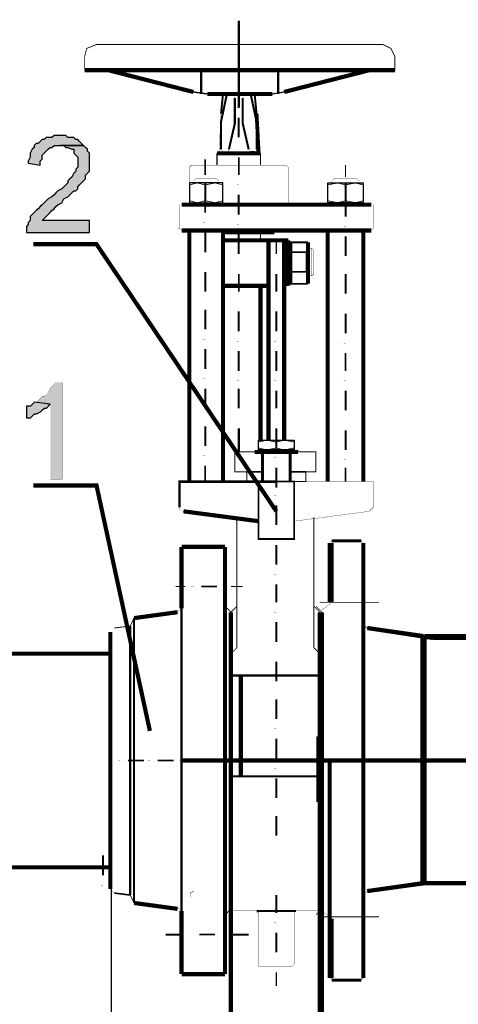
# Model space of a CAD drawing. Header units: millimetres. Extents: x 5659 to 8684, y 1431 to 2118.
# Tile 17 of 53: x 6868 to 6878, y 1983 to 2005. Entities that reach past the tile are written whole.
import ezdxf

# ---------------------------------------------------------------- set-up
doc = ezdxf.new("R2010")
doc.units = ezdxf.units.MM
doc.layers.add('at_Entity', color=7, linetype='Continuous')
doc.layers.add('at_Solid', color=7, linetype='Continuous')

msp = doc.modelspace()

# ---------------------------------------------------------------- hatches: boundary and pattern name
at = {"layer": 'at_Solid'}
for points in [[(6869.043, 2002.095), (6868.916, 2002.095), (6868.873, 2002.052), (6868.746, 2002.052), (6868.704, 2002.01), (6868.662, 2002.01), (6868.619, 2001.967), (6868.577, 2001.925), (6868.534, 2001.925), (6868.492, 2001.883), (6868.492, 2001.84), (6868.45, 2001.798), (6868.407, 2001.713), (6868.407, 2001.629), (6868.365, 2001.544), (6868.365, 2001.502), (6868.619, 2001.459), (6868.619, 2001.544), (6868.662, 2001.586), (6868.662, 2001.671), (6868.704, 2001.713), (6868.746, 2001.756), (6868.789, 2001.798), (6868.831, 2001.84), (6868.873, 2001.84), (6868.916, 2001.883), (6869.551, 2001.883), (6869.509, 2001.925), (6869.466, 2001.967), (6869.424, 2002.01), (6869.382, 2002.01), (6869.339, 2002.052), (6869.212, 2002.052), (6869.17, 2002.095), (6869.127, 2002.095)], [(6869.551, 2001.883), (6869.043, 2001.883), (6869.127, 2001.883), (6869.17, 2001.84), (6869.212, 2001.84), (6869.297, 2001.798), (6869.339, 2001.798), (6869.339, 2001.713), (6869.382, 2001.671), (6869.424, 2001.629), (6869.424, 2001.417), (6869.382, 2001.374), (6869.382, 2001.332), (6869.339, 2001.29), (6869.297, 2001.205), (6869.255, 2001.163), (6869.212, 2001.12), (6869.212, 2001.078), (6869.17, 2001.036), (6869.127, 2000.993), (6869.085, 2000.951), (6869, 2000.908), (6868.958, 2000.866), (6868.916, 2000.824), (6868.873, 2000.781), (6868.789, 2000.739), (6868.746, 2000.697), (6868.704, 2000.654), (6868.662, 2000.612), (6868.619, 2000.57), (6868.577, 2000.527), (6868.534, 2000.485), (6868.492, 2000.443), (6868.45, 2000.4), (6868.407, 2000.358), (6868.407, 2000.273), (6868.365, 2000.231), (6868.365, 2000.188), (6868.323, 2000.146), (6868.323, 2000.019), (6869.678, 2000.019), (6869.678, 2000.273), (6868.662, 2000.273), (6868.704, 2000.315), (6868.746, 2000.358), (6868.789, 2000.4), (6868.831, 2000.443), (6868.873, 2000.485), (6868.916, 2000.527), (6868.958, 2000.57), (6869, 2000.612), (6869.085, 2000.654), (6869.127, 2000.739), (6869.212, 2000.781), (6869.255, 2000.824), (6869.297, 2000.866), (6869.339, 2000.908), (6869.382, 2000.908), (6869.424, 2000.951), (6869.424, 2000.993), (6869.466, 2001.036), (6869.509, 2001.078), (6869.551, 2001.12), (6869.593, 2001.163), (6869.593, 2001.247), (6869.636, 2001.29), (6869.678, 2001.332), (6869.678, 2001.713), (6869.636, 2001.756), (6869.636, 2001.798), (6869.593, 2001.84)], [(6869.091, 1996.809), (6868.922, 1996.809), (6868.922, 1996.767), (6868.88, 1996.724), (6868.837, 1996.682), (6868.795, 1996.597), (6868.752, 1996.555), (6868.71, 1996.512), (6868.668, 1996.512), (6868.625, 1996.47), (6868.583, 1996.428), (6868.541, 1996.385), (6868.498, 1996.385), (6868.837, 1996.343), (6868.837, 1994.733), (6869.091, 1994.733)], [(6868.498, 1996.385), (6868.456, 1996.343), (6868.414, 1996.301), (6868.329, 1996.301), (6868.329, 1996.047), (6868.414, 1996.047), (6868.456, 1996.089), (6868.498, 1996.131), (6868.541, 1996.131), (6868.625, 1996.174), (6868.668, 1996.216), (6868.71, 1996.258), (6868.752, 1996.258), (6868.795, 1996.301), (6868.837, 1996.343)]]:
    msp.add_hatch(color=7, dxfattribs=at).paths.add_polyline_path(points)

# ---------------------------------------------------------------- linework, layer by layer
msp.add_line((6870.146, 1980.11), (6870.146, 1986.421))
at = {"layer": 'at_Entity', "color": 28, "true_color": 0x0d0d0d}
msp.add_line((6874.553, 1989.226), (6874.548, 1987.827), dxfattribs=at)
at = {"layer": 'at_Entity', "color": 2}
for points in [[(6872.878, 2002.688, 0.0449, 0.0449, 0), (6872.878, 2004.551, 0.0449, 0.0449, 0)], [(6872.878, 2003.408, 0.0449, 0.0449, 0), (6872.878, 2002.899, 0.0449, 0.0449, 0)], [(6872.878, 2002.688, 0.00424, 0.00424, 0), (6872.836, 2002.688, 0.00424, 0.00424, 0)], [(6872.878, 2002.476, 0.0424, 0.0424, 0), (6872.878, 2002.052, 0.0424, 0.0424, 0)], [(6872.878, 2001.84, 0.00424, 0.00424, 0), (6872.836, 2001.84, 0.00424, 0.00424, 0)], [(6872.878, 2001.629, 0.0381, 0.0381, 0), (6872.878, 2001.247, 0.0381, 0.0381, 0)], [(6872.158, 2001.586, 0.0339, 0.0339, 0), (6872.158, 2001.247, 0.0339, 0.0339, 0)], [(6875.166, 2001.459, 0.0254, 0.0254, 0), (6875.166, 2001.205, 0.0254, 0.0254, 0)], [(6872.158, 2001.036, 0.00424, 0.00424, 0), (6872.116, 2001.036, 0.00424, 0.00424, 0)], [(6872.878, 2001.036, 0.00424, 0.00424, 0), (6872.836, 2001.036, 0.00424, 0.00424, 0)], [(6872.158, 2000.824, 0.0381, 0.0381, 0), (6872.158, 2000.443, 0.0381, 0.0381, 0)], [(6872.878, 2000.824, 0.0424, 0.0424, 0), (6872.878, 2000.4, 0.0424, 0.0424, 0)], [(6875.166, 2000.993, 0.00424, 0.00424, 0), (6875.123, 2000.993, 0.00424, 0.00424, 0)], [(6875.166, 2000.781, 0.0424, 0.0424, 0), (6875.166, 2000.358, 0.0424, 0.0424, 0)], [(6872.158, 2000.231, 0.00424, 0.00424, 0), (6872.116, 2000.231, 0.00424, 0.00424, 0)], [(6872.878, 2000.188, 0.00424, 0.00424, 0), (6872.836, 2000.188, 0.00424, 0.00424, 0)], [(6872.158, 2000.019, 0.0424, 0.0424, 0), (6872.158, 1999.595, 0.0424, 0.0424, 0)], [(6872.878, 1999.977, 0.0424, 0.0424, 0), (6872.878, 1999.553, 0.0424, 0.0424, 0)], [(6875.166, 2000.146, 0.00424, 0.00424, 0), (6875.123, 2000.146, 0.00424, 0.00424, 0)], [(6875.166, 1999.934, 0.0424, 0.0424, 0), (6875.166, 1999.511, 0.0424, 0.0424, 0)], [(6873.683, 1999.849, 0.0297, 0.0297, 0), (6873.683, 1999.553, 0.0297, 0.0297, 0)], [(6872.158, 1999.384, 0.00424, 0.00424, 0), (6872.116, 1999.384, 0.00424, 0.00424, 0)], [(6872.878, 1999.341, 0.00424, 0.00424, 0), (6872.836, 1999.341, 0.00424, 0.00424, 0)], [(6873.683, 1999.341, 0.00424, 0.00424, 0), (6873.641, 1999.341, 0.00424, 0.00424, 0)], [(6875.166, 1999.341, 0.00424, 0.00424, 0), (6875.123, 1999.341, 0.00424, 0.00424, 0)], [(6872.158, 1999.172, 0.0424, 0.0424, 0), (6872.158, 1998.748, 0.0424, 0.0424, 0)], [(6872.878, 1999.129, 0.0381, 0.0381, 0), (6872.878, 1998.748, 0.0381, 0.0381, 0)], [(6873.683, 1999.129, 0.0381, 0.0381, 0), (6873.683, 1998.748, 0.0381, 0.0381, 0)], [(6875.166, 1999.129, 0.0424, 0.0424, 0), (6875.166, 1998.706, 0.0424, 0.0424, 0)], [(6872.158, 1998.536, 0.00424, 0.00424, 0), (6872.116, 1998.536, 0.00424, 0.00424, 0)], [(6872.878, 1998.536, 0.00424, 0.00424, 0), (6872.836, 1998.536, 0.00424, 0.00424, 0)], [(6873.683, 1998.536, 0.00424, 0.00424, 0), (6873.641, 1998.536, 0.00424, 0.00424, 0)], [(6875.166, 1998.494, 0.00424, 0.00424, 0), (6875.123, 1998.494, 0.00424, 0.00424, 0)], [(6872.158, 1998.367, 0.0424, 0.0424, 0), (6872.158, 1997.943, 0.0424, 0.0424, 0)], [(6872.878, 1998.325, 0.0424, 0.0424, 0), (6872.878, 1997.901, 0.0424, 0.0424, 0)], [(6873.683, 1998.325, 0.0424, 0.0424, 0), (6873.683, 1997.901, 0.0424, 0.0424, 0)], [(6875.166, 1998.282, 0.0424, 0.0424, 0), (6875.166, 1997.859, 0.0424, 0.0424, 0)], [(6872.158, 1997.731, 0.00424, 0.00424, 0), (6872.116, 1997.731, 0.00424, 0.00424, 0)], [(6872.878, 1997.689, 0.00424, 0.00424, 0), (6872.836, 1997.689, 0.00424, 0.00424, 0)], [(6873.683, 1997.689, 0.00424, 0.00424, 0), (6873.641, 1997.689, 0.00424, 0.00424, 0)], [(6875.166, 1997.647, 0.00424, 0.00424, 0), (6875.123, 1997.647, 0.00424, 0.00424, 0)], [(6872.158, 1997.52, 0.0424, 0.0424, 0), (6872.158, 1997.096, 0.0424, 0.0424, 0)], [(6872.878, 1997.477, 0.0424, 0.0424, 0), (6872.878, 1997.054, 0.0424, 0.0424, 0)], [(6873.683, 1997.477, 0.0424, 0.0424, 0), (6873.683, 1997.054, 0.0424, 0.0424, 0)], [(6875.166, 1997.435, 0.0381, 0.0381, 0), (6875.166, 1997.054, 0.0381, 0.0381, 0)], [(6872.158, 1996.884, 0.00424, 0.00424, 0), (6872.116, 1996.884, 0.00424, 0.00424, 0)], [(6872.878, 1996.842, 0.00424, 0.00424, 0), (6872.836, 1996.842, 0.00424, 0.00424, 0)], [(6873.683, 1996.842, 0.00424, 0.00424, 0), (6873.641, 1996.842, 0.00424, 0.00424, 0)], [(6875.166, 1996.842, 0.00424, 0.00424, 0), (6875.123, 1996.842, 0.00424, 0.00424, 0)], [(6872.158, 1996.672, 0.0424, 0.0424, 0), (6872.158, 1996.249, 0.0424, 0.0424, 0)], [(6872.878, 1996.672, 0.0424, 0.0424, 0), (6872.878, 1996.249, 0.0424, 0.0424, 0)], [(6873.683, 1996.63, 0.0381, 0.0381, 0), (6873.683, 1996.249, 0.0381, 0.0381, 0)], [(6875.166, 1996.63, 0.0424, 0.0424, 0), (6875.166, 1996.207, 0.0424, 0.0424, 0)], [(6872.158, 1996.079, 0.00424, 0.00424, 0), (6872.116, 1996.079, 0.00424, 0.00424, 0)], [(6872.878, 1996.037, 0.00424, 0.00424, 0), (6872.836, 1996.037, 0.00424, 0.00424, 0)], [(6873.683, 1996.037, 0.00424, 0.00424, 0), (6873.641, 1996.037, 0.00424, 0.00424, 0)], [(6875.166, 1995.995, 0.00424, 0.00424, 0), (6875.123, 1995.995, 0.00424, 0.00424, 0)], [(6872.158, 1995.868, 0.0424, 0.0424, 0), (6872.158, 1995.444, 0.0424, 0.0424, 0)], [(6872.878, 1995.825, 0.0449, 0.0449, 0), (6872.878, 1995.317, 0.0449, 0.0449, 0)], [(6873.683, 1995.825, 0.0424, 0.0424, 0), (6873.683, 1995.402, 0.0424, 0.0424, 0)], [(6875.166, 1995.783, 0.0424, 0.0424, 0), (6875.166, 1995.359, 0.0424, 0.0424, 0)], [(6872.158, 1995.232, 0.00424, 0.00424, 0), (6872.116, 1995.232, 0.00424, 0.00424, 0)], [(6873.683, 1995.19, 0.00424, 0.00424, 0), (6873.641, 1995.19, 0.00424, 0.00424, 0)], [(6875.166, 1995.148, 0.00424, 0.00424, 0), (6875.123, 1995.148, 0.00424, 0.00424, 0)], [(6872.158, 1995.02, 0.0339, 0.0339, 0), (6872.158, 1994.682, 0.0339, 0.0339, 0)], [(6873.683, 1994.978, 0.0424, 0.0424, 0), (6873.683, 1994.554, 0.0424, 0.0424, 0)], [(6875.166, 1994.978, 0.0297, 0.0297, 0), (6875.166, 1994.682, 0.0297, 0.0297, 0)], [(6873.683, 1994.385, 0.00424, 0.00424, 0), (6873.641, 1994.385, 0.00424, 0.00424, 0)], [(6873.683, 1994.173, 0.0424, 0.0424, 0), (6873.683, 1993.75, 0.0424, 0.0424, 0)], [(6873.683, 1993.538, 0.00424, 0.00424, 0), (6873.641, 1993.538, 0.00424, 0.00424, 0)], [(6873.683, 1993.326, 0.0424, 0.0424, 0), (6873.683, 1992.902, 0.0424, 0.0424, 0)], [(6873.683, 1992.691, 0.00424, 0.00424, 0), (6873.641, 1992.691, 0.00424, 0.00424, 0)], [(6871.734, 1992.436, 0.0212, 0.0212, 0), (6871.523, 1992.436, 0.0212, 0.0212, 0)], [(6871.904, 1992.436, 0.00424, 0.00424, 0), (6871.861, 1992.436, 0.00424, 0.00424, 0)], [(6872.412, 1992.436, 0.0339, 0.0339, 0), (6872.073, 1992.436, 0.0339, 0.0339, 0)], [(6872.582, 1992.436, 0.00424, 0.00424, 0), (6872.539, 1992.436, 0.00424, 0.00424, 0)], [(6872.963, 1992.436, 0.0254, 0.0254, 0), (6872.709, 1992.436, 0.0254, 0.0254, 0)], [(6873.683, 1992.479, 0.0381, 0.0381, 0), (6873.683, 1992.098, 0.0381, 0.0381, 0)], [(6873.683, 1991.886, 0.00424, 0.00424, 0), (6873.641, 1991.886, 0.00424, 0.00424, 0)], [(6873.683, 1991.674, 0.0424, 0.0424, 0), (6873.683, 1991.25, 0.0424, 0.0424, 0)], [(6873.683, 1991.039, 0.00424, 0.00424, 0), (6873.641, 1991.039, 0.00424, 0.00424, 0)], [(6873.683, 1990.827, 0.0424, 0.0424, 0), (6873.683, 1990.403, 0.0424, 0.0424, 0)], [(6873.683, 1990.191, 0.00424, 0.00424, 0), (6873.641, 1990.191, 0.00424, 0.00424, 0)], [(6873.683, 1990.022, 0.0424, 0.0424, 0), (6873.683, 1989.598, 0.0424, 0.0424, 0)], [(6873.683, 1989.387, 0.00424, 0.00424, 0), (6873.641, 1989.387, 0.00424, 0.00424, 0)], [(6873.683, 1989.175, 0.0424, 0.0424, 0), (6873.683, 1988.751, 0.0424, 0.0424, 0)], [(6870.337, 1988.709, 0.00424, 0.00424, 0), (6870.294, 1988.709, 0.00424, 0.00424, 0)], [(6870.506, 1988.709, 0.0339, 0.0339, 0), (6870.845, 1988.709, 0.0339, 0.0339, 0)], [(6870.972, 1988.709, 0.00424, 0.00424, 0), (6870.93, 1988.709, 0.00424, 0.00424, 0)], [(6871.141, 1988.709, 0.0339, 0.0339, 0), (6871.48, 1988.709, 0.0339, 0.0339, 0)], [(6871.65, 1988.709, 0.00424, 0.00424, 0), (6871.607, 1988.709, 0.00424, 0.00424, 0)], [(6871.819, 1988.709, 0.0339, 0.0339, 0), (6872.158, 1988.709, 0.0339, 0.0339, 0)], [(6872.327, 1988.709, 0.00424, 0.00424, 0), (6872.285, 1988.709, 0.00424, 0.00424, 0)], [(6872.497, 1988.709, 0.0449, 0.0449, 0), (6872.963, 1988.709, 0.0449, 0.0449, 0)], [(6873.683, 1988.539, 0.00424, 0.00424, 0), (6873.641, 1988.539, 0.00424, 0.00424, 0)], [(6873.683, 1988.328, 0.0424, 0.0424, 0), (6873.683, 1987.904, 0.0424, 0.0424, 0)], [(6873.683, 1987.735, 0.00424, 0.00424, 0), (6873.641, 1987.735, 0.00424, 0.00424, 0)], [(6873.683, 1987.523, 0.0424, 0.0424, 0), (6873.683, 1987.099, 0.0424, 0.0424, 0)], [(6869.969, 1986.887, 0.00424, 0.00424, 0), (6869.927, 1986.887, 0.00424, 0.00424, 0)], [(6869.969, 1986.676, 0.0424, 0.0424, 0), (6869.969, 1986.252, 0.0424, 0.0424, 0)], [(6869.969, 1986.04, 0.00424, 0.00424, 0), (6869.927, 1986.04, 0.00424, 0.00424, 0)], [(6873.683, 1985.828, 0.0381, 0.0381, 0), (6873.683, 1985.447, 0.0381, 0.0381, 0)], [(6873.683, 1985.235, 0.00424, 0.00424, 0), (6873.641, 1985.235, 0.00424, 0.00424, 0)], [(6871.692, 1984.981, 0.0381, 0.0381, 0), (6871.311, 1984.981, 0.0381, 0.0381, 0)], [(6871.861, 1984.981, 0.00424, 0.00424, 0), (6871.819, 1984.981, 0.00424, 0.00424, 0)], [(6872.37, 1984.981, 0.0339, 0.0339, 0), (6872.031, 1984.981, 0.0339, 0.0339, 0)], [(6872.539, 1984.981, 0.00424, 0.00424, 0), (6872.497, 1984.981, 0.00424, 0.00424, 0)], [(6873.09, 1984.981, 0.0381, 0.0381, 0), (6872.709, 1984.981, 0.0381, 0.0381, 0)], [(6873.683, 1985.023, 0.0424, 0.0424, 0), (6873.683, 1984.6, 0.0424, 0.0424, 0)], [(6873.683, 1984.388, 0.00424, 0.00424, 0), (6873.641, 1984.388, 0.00424, 0.00424, 0)], [(6873.683, 1984.176, 0.0297, 0.0297, 0), (6873.683, 1983.88, 0.0297, 0.0297, 0)]]:
    msp.add_lwpolyline(points, format="xyseb", dxfattribs=at)
at = {"layer": 'at_Entity', "color": 5}
for points in [[(6869.574, 2003.492, 0.0175, 0.0175, 0), (6869.574, 2003.789, 0.0175, 0.0175, 0), (6869.616, 2003.958, 0.0175, 0.0175, 0), (6869.828, 2004.043, 0.0175, 0.0175, 0), (6875.97, 2004.043, 0.0175, 0.0175, 0)], [(6875.97, 2004.043, 0.0189, 0.0189, 0), (6876.14, 2003.958, 0.0189, 0.0189, 0), (6876.225, 2003.789, 0.0189, 0.0189, 0), (6876.225, 2003.492, 0.0189, 0.0189, 0)], [(6876.225, 2003.492, 0.0897, 0.0897, 0), (6869.574, 2003.492, 0.0897, 0.0897, 0)], [(6870.082, 2003.492, 0.0897, 0.0897, 0), (6871.904, 2003.026, 0.0897, 0.0897, 0)], [(6875.674, 2003.492, 0.0897, 0.0897, 0), (6873.852, 2003.026, 0.0897, 0.0897, 0)], [(6872.073, 2002.984, 0.0508, 0.0508, 0), (6872.073, 2003.492, 0.0508, 0.0508, 0)], [(6873.725, 2002.984, 0.0508, 0.0508, 0), (6873.725, 2003.492, 0.0508, 0.0508, 0)], [(6872.2, 2002.984, 0.03, 0.03, 0), (6871.904, 2003.026, 0.03, 0.03, 0)], [(6873.598, 2002.984, 0.0897, 0.0897, 0), (6872.2, 2002.984, 0.0897, 0.0897, 0)], [(6872.539, 2002.984, 0.0426, 0.0426, 0), (6872.497, 2002.561, 0.0426, 0.0426, 0)], [(6873.217, 2002.984, 0.0678, 0.0678, 0), (6872.539, 2002.984, 0.0678, 0.0678, 0)], [(6873.217, 2002.984, 0.0426, 0.0426, 0), (6873.259, 2002.561, 0.0426, 0.0426, 0)], [(6873.852, 2003.026, 0.0258, 0.0258, 0), (6873.598, 2002.984, 0.0258, 0.0258, 0)], [(6872.497, 2002.561, 0.00599, 0.00599, 0), (6872.455, 2001.756, 0.00599, 0.00599, 0), (6872.412, 2001.713, 0.00599, 0.00599, 0)], [(6873.259, 2002.561, 0.0806, 0.0806, 0), (6873.302, 2001.756, 0.0806, 0.0806, 0)], [(6872.412, 2001.713, 0.0897, 0.0897, 0), (6873.344, 2001.713, 0.0897, 0.0897, 0)], [(6872.412, 2001.713, 0.0254, 0.0254, 0), (6872.412, 2001.459, 0.0254, 0.0254, 0)], [(6873.344, 2001.713, 0.00599, 0.00599, 0), (6873.302, 2001.756, 0.00599, 0.00599, 0)], [(6873.344, 2001.713, 0.0254, 0.0254, 0), (6873.344, 2001.459, 0.0254, 0.0254, 0)], [(6873.937, 2000.612, 0.00599, 0.00599, 0), (6873.937, 2001.417, 0.00599, 0.00599, 0), (6873.895, 2001.459, 0.00599, 0.00599, 0), (6871.861, 2001.459, 0.00599, 0.00599, 0), (6871.819, 2001.417, 0.00599, 0.00599, 0), (6871.819, 2000.654, 0.00599, 0.00599, 0)], [(6871.819, 2001.036, 0.0175, 0.0175, 0), (6871.989, 2001.078, 0.0175, 0.0175, 0), (6872.158, 2001.036, 0.0175, 0.0175, 0)], [(6871.904, 2001.12, 0.00599, 0.00599, 0), (6871.946, 2001.163, 0.00599, 0.00599, 0)], [(6871.904, 2001.12, 0.00424, 0.00424, 0), (6872.455, 2001.12, 0.00424, 0.00424, 0), (6872.455, 2001.078, 0.00424, 0.00424, 0)], [(6871.904, 2001.12, 0.00424, 0.00424, 0), (6871.904, 2001.078, 0.00424, 0.00424, 0)], [(6872.455, 2001.12, 0.00599, 0.00599, 0), (6872.412, 2001.163, 0.00599, 0.00599, 0), (6871.946, 2001.163, 0.00599, 0.00599, 0)], [(6872.158, 2000.654, 0.0424, 0.0424, 0), (6872.158, 2001.078, 0.0424, 0.0424, 0)], [(6872.158, 2001.036, 0.0175, 0.0175, 0), (6872.37, 2001.078, 0.0175, 0.0175, 0), (6872.539, 2001.036, 0.0175, 0.0175, 0)], [(6875.166, 2001.036, 0.0175, 0.0175, 0), (6874.996, 2001.078, 0.0175, 0.0175, 0), (6874.784, 2001.036, 0.0175, 0.0175, 0)], [(6874.869, 2001.12, 0.00599, 0.00599, 0), (6874.911, 2001.163, 0.00599, 0.00599, 0), (6875.42, 2001.163, 0.00599, 0.00599, 0)], [(6875.462, 2001.12, 0.00424, 0.00424, 0), (6874.869, 2001.12, 0.00424, 0.00424, 0), (6874.869, 2001.078, 0.00424, 0.00424, 0)], [(6875.166, 2000.654, 0.0424, 0.0424, 0), (6875.166, 2001.078, 0.0424, 0.0424, 0)], [(6875.547, 2001.036, 0.0175, 0.0175, 0), (6875.377, 2001.078, 0.0175, 0.0175, 0), (6875.166, 2001.036, 0.0175, 0.0175, 0)], [(6875.462, 2001.12, 0.00599, 0.00599, 0), (6875.42, 2001.163, 0.00599, 0.00599, 0)], [(6875.462, 2001.12, 0.00424, 0.00424, 0), (6875.462, 2001.078, 0.00424, 0.00424, 0)], [(6873.683, 2000.612, 0.0897, 0.0897, 0), (6871.65, 2000.612, 0.0897, 0.0897, 0)], [(6871.607, 2000.57, 0.00424, 0.00424, 0), (6871.607, 2000.612, 0.00424, 0.00424, 0), (6871.65, 2000.612, 0.00424, 0.00424, 0)], [(6871.819, 2000.654, 0.00424, 0.00424, 0), (6871.692, 2000.654, 0.00424, 0.00424, 0), (6871.692, 2000.612, 0.00424, 0.00424, 0), (6872.666, 2000.612, 0.00424, 0.00424, 0)], [(6872.158, 2000.697, 0.0175, 0.0175, 0), (6871.989, 2000.654, 0.0175, 0.0175, 0), (6871.819, 2000.697, 0.0175, 0.0175, 0)], [(6872.539, 2000.697, 0.0175, 0.0175, 0), (6872.37, 2000.654, 0.0175, 0.0175, 0), (6872.158, 2000.697, 0.0175, 0.0175, 0)], [(6872.539, 2000.654, 0.00424, 0.00424, 0), (6872.666, 2000.654, 0.00424, 0.00424, 0), (6872.666, 2000.612, 0.00424, 0.00424, 0)], [(6873.683, 2000.612, 0.0897, 0.0897, 0), (6875.716, 2000.612, 0.0897, 0.0897, 0)], [(6874.784, 2000.654, 0.00424, 0.00424, 0), (6874.7, 2000.654, 0.00424, 0.00424, 0), (6874.7, 2000.612, 0.00424, 0.00424, 0)], [(6875.547, 2000.654, 0.00424, 0.00424, 0), (6875.632, 2000.654, 0.00424, 0.00424, 0), (6875.632, 2000.612, 0.00424, 0.00424, 0), (6874.7, 2000.612, 0.00424, 0.00424, 0)], [(6874.784, 2000.697, 0.0175, 0.0175, 0), (6874.996, 2000.654, 0.0175, 0.0175, 0), (6875.166, 2000.697, 0.0175, 0.0175, 0)], [(6875.166, 2000.697, 0.0175, 0.0175, 0), (6875.377, 2000.654, 0.0175, 0.0175, 0), (6875.547, 2000.697, 0.0175, 0.0175, 0)], [(6875.716, 2000.612, 0.00424, 0.00424, 0), (6875.759, 2000.612, 0.00424, 0.00424, 0), (6875.759, 2000.57, 0.00424, 0.00424, 0)], [(6871.607, 2000.57, 0.00599, 0.00599, 0), (6871.607, 2000.104, 0.00599, 0.00599, 0), (6871.65, 2000.061, 0.00599, 0.00599, 0)], [(6875.759, 2000.57, 0.00599, 0.00599, 0), (6875.759, 2000.104, 0.00599, 0.00599, 0), (6875.716, 2000.061, 0.00599, 0.00599, 0)], [(6871.607, 2000.104, 0.00424, 0.00424, 0), (6871.565, 2000.104, 0.00424, 0.00424, 0)], [(6871.65, 2000.061, 0.0897, 0.0897, 0), (6873.683, 2000.061, 0.0897, 0.0897, 0)], [(6871.819, 2000.061, 0.0897, 0.0897, 0), (6871.819, 1994.682, 0.0897, 0.0897, 0)], [(6872.539, 2000.061, 0.0897, 0.0897, 0), (6872.539, 1994.682, 0.0897, 0.0897, 0)], [(6872.539, 2000.019, 0.0897, 0.0897, 0), (6873.641, 2000.019, 0.0897, 0.0897, 0)], [(6873.344, 1999.849, 0.0169, 0.0169, 0), (6873.344, 2000.019, 0.0169, 0.0169, 0)], [(6875.716, 2000.061, 0.0897, 0.0897, 0), (6873.683, 2000.061, 0.0897, 0.0897, 0)], [(6874.784, 2000.061, 0.0897, 0.0897, 0), (6874.784, 1994.682, 0.0897, 0.0897, 0)], [(6875.547, 2000.061, 0.0897, 0.0897, 0), (6875.547, 1994.682, 0.0897, 0.0897, 0)], [(6872.539, 1999.849, 0.0897, 0.0897, 0), (6873.937, 1999.849, 0.0897, 0.0897, 0)], [(6873.514, 1995.571, 0.0897, 0.0897, 0), (6873.514, 1999.849, 0.0897, 0.0897, 0)], [(6873.852, 1999.849, 0.0897, 0.0897, 0), (6873.852, 1998.875, 0.0897, 0.0897, 0)], [(6873.852, 1995.571, 0.0897, 0.0897, 0), (6873.852, 1999.849, 0.0897, 0.0897, 0)], [(6873.937, 1999.849, 0.0897, 0.0897, 0), (6873.937, 1998.875, 0.0897, 0.0897, 0)], [(6873.979, 1999.807, 0.089, 0.089, 0), (6873.979, 1998.918, 0.089, 0.089, 0)], [(6873.979, 1998.918, 0.00424, 0.00424, 0), (6873.937, 1998.918, 0.00424, 0.00424, 0), (6873.937, 1999.807, 0.00424, 0.00424, 0), (6873.979, 1999.807, 0.00424, 0.00424, 0)], [(6874.361, 1999.807, 0.0381, 0.0381, 0), (6873.979, 1999.807, 0.0381, 0.0381, 0)], [(6874.318, 1999.807, 0.00947, 0.00947, 0), (6874.361, 1999.68, 0.00947, 0.00947, 0), (6874.318, 1999.595, 0.00947, 0.00947, 0), (6874.318, 1999.172, 0.00947, 0.00947, 0), (6874.361, 1999.045, 0.00947, 0.00947, 0), (6874.318, 1998.918, 0.00947, 0.00947, 0)], [(6874.361, 1998.918, 0.089, 0.089, 0), (6874.361, 1999.807, 0.089, 0.089, 0)], [(6873.979, 1999.172, 0.0424, 0.0424, 0), (6873.979, 1999.595, 0.0424, 0.0424, 0)], [(6873.979, 1999.595, 0.0381, 0.0381, 0), (6874.361, 1999.595, 0.0381, 0.0381, 0)], [(6874.445, 1999.087, 0.00847, 0.00847, 0), (6874.445, 1999.68, 0.00847, 0.00847, 0), (6874.361, 1999.68, 0.00847, 0.00847, 0)], [(6874.445, 1999.68, 0.00599, 0.00599, 0), (6874.488, 1999.638, 0.00599, 0.00599, 0), (6874.488, 1999.129, 0.00599, 0.00599, 0)], [(6873.979, 1999.172, 0.0381, 0.0381, 0), (6874.361, 1999.172, 0.0381, 0.0381, 0)], [(6873.979, 1998.918, 0.0254, 0.0254, 0), (6873.979, 1999.172, 0.0254, 0.0254, 0)], [(6874.445, 1999.087, 0.00599, 0.00599, 0), (6874.488, 1999.129, 0.00599, 0.00599, 0)], [(6873.514, 1998.875, 0.0897, 0.0897, 0), (6872.539, 1998.875, 0.0897, 0.0897, 0)], [(6873.344, 1998.875, 0.0897, 0.0897, 0), (6873.344, 1995.571, 0.0897, 0.0897, 0)], [(6873.979, 1998.918, 0.0381, 0.0381, 0), (6874.361, 1998.918, 0.0381, 0.0381, 0)], [(6874.445, 1999.087, 0.00847, 0.00847, 0), (6874.361, 1999.087, 0.00847, 0.00847, 0)], [(6873.937, 1998.875, 0.00847, 0.00847, 0), (6873.852, 1998.875, 0.00847, 0.00847, 0)], [(6873.683, 1995.529, 0.0175, 0.0175, 0), (6873.471, 1995.571, 0.0175, 0.0175, 0), (6873.302, 1995.529, 0.0175, 0.0175, 0)], [(6873.683, 1995.359, 0.0212, 0.0212, 0), (6873.683, 1995.571, 0.0212, 0.0212, 0)], [(6874.064, 1995.529, 0.0175, 0.0175, 0), (6873.852, 1995.571, 0.0175, 0.0175, 0), (6873.683, 1995.529, 0.0175, 0.0175, 0)], [(6873.683, 1994.682, 0.0212, 0.0212, 0), (6873.048, 1994.682, 0.0212, 0.0212, 0), (6873.048, 1994.893, 0.0212, 0.0212, 0), (6872.793, 1994.893, 0.0212, 0.0212, 0), (6872.793, 1995.317, 0.0212, 0.0212, 0), (6873.683, 1995.317, 0.0212, 0.0212, 0)], [(6873.217, 1995.317, 0.0897, 0.0897, 0), (6874.149, 1995.317, 0.0897, 0.0897, 0)], [(6873.302, 1995.359, 0.00424, 0.00424, 0), (6873.217, 1995.359, 0.00424, 0.00424, 0), (6873.217, 1995.317, 0.00424, 0.00424, 0)], [(6873.302, 1995.402, 0.0175, 0.0175, 0), (6873.471, 1995.359, 0.0175, 0.0175, 0), (6873.683, 1995.402, 0.0175, 0.0175, 0)], [(6873.386, 1994.682, 0.0635, 0.0635, 0), (6873.386, 1995.317, 0.0635, 0.0635, 0)], [(6873.683, 1994.682, 0.0212, 0.0212, 0), (6874.318, 1994.682, 0.0212, 0.0212, 0), (6874.318, 1994.893, 0.0212, 0.0212, 0), (6874.53, 1994.893, 0.0212, 0.0212, 0), (6874.53, 1995.317, 0.0212, 0.0212, 0), (6873.683, 1995.317, 0.0212, 0.0212, 0)], [(6873.683, 1995.402, 0.0175, 0.0175, 0), (6873.852, 1995.359, 0.0175, 0.0175, 0), (6874.064, 1995.402, 0.0175, 0.0175, 0)], [(6873.979, 1994.682, 0.0635, 0.0635, 0), (6873.979, 1995.317, 0.0635, 0.0635, 0)], [(6874.064, 1995.359, 0.00424, 0.00424, 0), (6874.149, 1995.359, 0.00424, 0.00424, 0), (6874.149, 1995.317, 0.00424, 0.00424, 0)], [(6873.386, 1994.893, 0.0339, 0.0339, 0), (6873.048, 1994.893, 0.0339, 0.0339, 0)], [(6874.318, 1994.893, 0.0339, 0.0339, 0), (6873.979, 1994.893, 0.0339, 0.0339, 0)], [(6873.683, 1994.682, 0.0551, 0.0551, 0), (6871.607, 1994.682, 0.0551, 0.0551, 0), (6871.607, 1994.131, 0.0551, 0.0551, 0)], [(6873.683, 1994.682, 0.0381, 0.0381, 0), (6873.302, 1994.682, 0.0381, 0.0381, 0), (6873.302, 1993.453, 0.0381, 0.0381, 0), (6873.725, 1993.453, 0.0381, 0.0381, 0)], [(6873.683, 1994.682, 0.0381, 0.0381, 0), (6874.064, 1994.682, 0.0381, 0.0381, 0), (6874.064, 1993.453, 0.0381, 0.0381, 0), (6873.641, 1993.453, 0.0381, 0.0381, 0)], [(6873.683, 1994.682, 0.00599, 0.00599, 0), (6875.759, 1994.682, 0.00599, 0.00599, 0), (6875.759, 1994.131, 0.00599, 0.00599, 0), (6875.716, 1994.089, 0.00599, 0.00599, 0), (6875.674, 1994.046, 0.00599, 0.00599, 0), (6874.064, 1993.834, 0.00599, 0.00599, 0)], [(6871.692, 1994.046, 0.00424, 0.00424, 0), (6871.607, 1994.089, 0.00424, 0.00424, 0), (6871.607, 1994.131, 0.00424, 0.00424, 0)], [(6871.692, 1994.046, 0.0897, 0.0897, 0), (6873.302, 1993.834, 0.0897, 0.0897, 0)], [(6872.836, 1993.919, 0.018, 0.018, 0), (6872.836, 1991.123, 0.018, 0.018, 0), (6872.709, 1990.996, 0.018, 0.018, 0), (6872.709, 1991.886, 0.018, 0.018, 0), (6872.836, 1992.013, 0.018, 0.018, 0)], [(6874.488, 1993.919, 0.018, 0.018, 0), (6874.488, 1991.123, 0.018, 0.018, 0), (6874.615, 1990.996, 0.018, 0.018, 0), (6874.615, 1991.886, 0.018, 0.018, 0), (6874.488, 1992.013, 0.018, 0.018, 0)], [(6871.65, 1993.284, 0.0897, 0.0897, 0), (6871.65, 1991.971, 0.0897, 0.0897, 0)], [(6872.582, 1993.284, 0.0897, 0.0897, 0), (6871.65, 1993.284, 0.0897, 0.0897, 0)], [(6872.582, 1988.709, 0.0897, 0.0897, 0), (6872.582, 1993.284, 0.0897, 0.0897, 0)], [(6871.65, 1991.971, 0.00599, 0.00599, 0), (6871.607, 1991.928, 0.00599, 0.00599, 0), (6871.565, 1991.886, 0.00599, 0.00599, 0)], [(6872.709, 1991.886, 0.018, 0.018, 0), (6872.582, 1992.013, 0.018, 0.018, 0)], [(6874.53, 1992.013, 0.018, 0.018, 0), (6874.657, 1991.886, 0.018, 0.018, 0), (6874.657, 1985.532, 0.018, 0.018, 0)], [(6870.633, 1991.759, 0.0189, 0.0189, 0), (6870.548, 1991.589, 0.0189, 0.0189, 0), (6870.209, 1991.547, 0.0189, 0.0189, 0)], [(6871.565, 1991.886, 0.0897, 0.0897, 0), (6870.633, 1991.759, 0.0897, 0.0897, 0)], [(6872.709, 1991.886, 0.0897, 0.0897, 0), (6872.709, 1985.532, 0.0897, 0.0897, 0)], [(6873.259, 1985.489, 0.00599, 0.00599, 0), (6872.751, 1985.489, 0.00599, 0.00599, 0), (6872.709, 1985.532, 0.00599, 0.00599, 0), (6872.709, 1991.843, 0.00599, 0.00599, 0)], [(6874.615, 1985.532, 0.0897, 0.0897, 0), (6874.615, 1991.843, 0.0897, 0.0897, 0)], [(6874.657, 1991.886, 0.0897, 0.0897, 0), (6874.657, 1985.532, 0.0897, 0.0897, 0)], [(6870.125, 1985.955, 0.0897, 0.0897, 0), (6870.125, 1991.462, 0.0897, 0.0897, 0)], [(6872.92, 1990.53, 0.0897, 0.0897, 0), (6872.92, 1988.37, 0.0897, 0.0897, 0)], [(6872.582, 1989.598, 0.0897, 0.0897, 0), (6872.582, 1984.134, 0.0897, 0.0897, 0)], [(6870.125, 1985.955, 0.00599, 0.00599, 0), (6870.167, 1985.913, 0.00599, 0.00599, 0), (6870.209, 1985.871, 0.00599, 0.00599, 0)], [(6870.548, 1985.828, 0.0342, 0.0342, 0), (6870.209, 1985.871, 0.0342, 0.0342, 0)], [(6870.633, 1985.659, 0.0189, 0.0189, 0), (6870.548, 1985.828, 0.0189, 0.0189, 0)], [(6871.565, 1985.532, 0.0897, 0.0897, 0), (6870.633, 1985.659, 0.0897, 0.0897, 0)], [(6871.65, 1985.489, 0.00424, 0.00424, 0), (6871.607, 1985.532, 0.00424, 0.00424, 0), (6871.565, 1985.532, 0.00424, 0.00424, 0)], [(6871.65, 1984.134, 0.0897, 0.0897, 0), (6871.65, 1985.489, 0.0897, 0.0897, 0)], [(6872.709, 1985.532, 0.018, 0.018, 0), (6872.582, 1985.405, 0.018, 0.018, 0)], [(6873.683, 1984.303, 0.00599, 0.00599, 0), (6873.302, 1984.303, 0.00599, 0.00599, 0), (6873.302, 1985.447, 0.00599, 0.00599, 0), (6873.259, 1985.489, 0.00599, 0.00599, 0)], [(6873.302, 1985.447, 0.00424, 0.00424, 0), (6873.259, 1985.447, 0.00424, 0.00424, 0)], [(6874.064, 1984.346, 0.00599, 0.00599, 0), (6874.064, 1985.447, 0.00599, 0.00599, 0), (6874.107, 1985.489, 0.00599, 0.00599, 0), (6874.573, 1985.489, 0.00599, 0.00599, 0)], [(6874.657, 1985.532, 0.018, 0.018, 0), (6874.53, 1985.405, 0.018, 0.018, 0)], [(6874.615, 1985.532, 0.00424, 0.00424, 0), (6874.615, 1985.489, 0.00424, 0.00424, 0), (6874.573, 1985.489, 0.00424, 0.00424, 0)], [(6873.683, 1984.303, 0.00599, 0.00599, 0), (6874.022, 1984.303, 0.00599, 0.00599, 0), (6874.064, 1984.346, 0.00599, 0.00599, 0)], [(6872.582, 1984.134, 0.0897, 0.0897, 0), (6871.65, 1984.134, 0.0897, 0.0897, 0)], [(6874.022, 1984.303, 0.00424, 0.00424, 0), (6873.979, 1984.303, 0.00424, 0.00424, 0)]]:
    msp.add_lwpolyline(points, format="xyseb", dxfattribs=at)
at = {"layer": 'at_Entity', "color": 172, "true_color": 0x0000b8}
for points in [[(6872.624, 2002.984, 0.0449, 0.0449, 0), (6872.497, 2002.391, 0.0449, 0.0449, 0), (6872.497, 2001.798, 0.0449, 0.0449, 0)], [(6872.666, 2002.984, 0.00424, 0.00424, 0), (6872.624, 2002.984, 0.00424, 0.00424, 0)], [(6872.666, 2001.798, 0.0449, 0.0449, 0), (6872.793, 2002.349, 0.0449, 0.0449, 0), (6872.793, 2002.899, 0.0449, 0.0449, 0)], [(6872.751, 2002.984, 0.00847, 0.00847, 0), (6872.666, 2002.984, 0.00847, 0.00847, 0)], [(6872.793, 2002.899, 0.00424, 0.00424, 0), (6872.751, 2002.984, 0.00424, 0.00424, 0), (6872.709, 2002.984, 0.00424, 0.00424, 0)], [(6872.963, 2002.899, 0.0449, 0.0449, 0), (6872.963, 2002.349, 0.0449, 0.0449, 0), (6873.09, 2001.798, 0.0449, 0.0449, 0)], [(6873.048, 2002.984, 0.00424, 0.00424, 0), (6873.005, 2002.984, 0.00424, 0.00424, 0), (6872.963, 2002.899, 0.00424, 0.00424, 0)], [(6873.132, 2002.984, 0.0127, 0.0127, 0), (6873.005, 2002.984, 0.0127, 0.0127, 0)], [(6873.259, 2001.798, 0.0449, 0.0449, 0), (6873.259, 2002.391, 0.0449, 0.0449, 0), (6873.132, 2002.984, 0.0449, 0.0449, 0)], [(6872.497, 2001.798, 0.00424, 0.00424, 0), (6872.539, 2001.756, 0.00424, 0.00424, 0), (6872.666, 2001.756, 0.00424, 0.00424, 0), (6872.666, 2001.798, 0.00424, 0.00424, 0)], [(6873.09, 2001.798, 0.00599, 0.00599, 0), (6873.132, 2001.756, 0.00599, 0.00599, 0), (6873.217, 2001.756, 0.00599, 0.00599, 0)], [(6873.217, 2001.756, 0.00424, 0.00424, 0), (6873.259, 2001.756, 0.00424, 0.00424, 0), (6873.259, 2001.798, 0.00424, 0.00424, 0)], [(6871.65, 1991.971, 0.0449, 0.0449, 0), (6871.65, 1985.489, 0.0449, 0.0449, 0)], [(6870.633, 1991.759, 0.0449, 0.0449, 0), (6870.633, 1985.659, 0.0449, 0.0449, 0)], [(6870.548, 1991.589, 0.0449, 0.0449, 0), (6870.548, 1985.828, 0.0449, 0.0449, 0)], [(6874.615, 1990.53, 0.0449, 0.0449, 0), (6872.709, 1990.53, 0.0449, 0.0449, 0)], [(6874.615, 1988.37, 0.0449, 0.0449, 0), (6872.709, 1988.37, 0.0449, 0.0449, 0)], [(6874.107, 1985.489, 0.0449, 0.0449, 0), (6873.259, 1985.489, 0.0449, 0.0449, 0)]]:
    msp.add_lwpolyline(points, format="xyseb", dxfattribs=at)
at = {"layer": 'at_Entity', "color": 7}
for points in [[(6869.043, 2002.095), (6868.916, 2002.095), (6868.873, 2002.052), (6868.746, 2002.052), (6868.704, 2002.01), (6868.662, 2002.01), (6868.619, 2001.967), (6868.577, 2001.925), (6868.534, 2001.925), (6868.492, 2001.883), (6868.492, 2001.84), (6868.45, 2001.798), (6868.407, 2001.713), (6868.407, 2001.629), (6868.365, 2001.544), (6868.365, 2001.502), (6868.619, 2001.459), (6868.619, 2001.544), (6868.662, 2001.586), (6868.662, 2001.671), (6868.704, 2001.713), (6868.746, 2001.756), (6868.789, 2001.798), (6868.831, 2001.84), (6868.873, 2001.84), (6868.916, 2001.883), (6869.551, 2001.883), (6869.509, 2001.925), (6869.509, 2001.925), (6869.466, 2001.967), (6869.424, 2002.01), (6869.382, 2002.01), (6869.339, 2002.052), (6869.212, 2002.052), (6869.17, 2002.095), (6869.127, 2002.095), (6869.043, 2002.095)], [(6869.551, 2001.883), (6869.043, 2001.883), (6869.127, 2001.883), (6869.17, 2001.84), (6869.212, 2001.84), (6869.297, 2001.798), (6869.339, 2001.798), (6869.339, 2001.713), (6869.382, 2001.671), (6869.424, 2001.629), (6869.424, 2001.417), (6869.382, 2001.374), (6869.382, 2001.332), (6869.339, 2001.29), (6869.297, 2001.205), (6869.297, 2001.205), (6869.255, 2001.163), (6869.212, 2001.12), (6869.212, 2001.078), (6869.17, 2001.036), (6869.127, 2000.993), (6869.085, 2000.951), (6869, 2000.908), (6868.958, 2000.866), (6868.916, 2000.824), (6868.873, 2000.781), (6868.789, 2000.739), (6868.746, 2000.697), (6868.704, 2000.654), (6868.662, 2000.612), (6868.619, 2000.57), (6868.577, 2000.527), (6868.534, 2000.485), (6868.534, 2000.485), (6868.492, 2000.443), (6868.45, 2000.4), (6868.407, 2000.358), (6868.407, 2000.273), (6868.365, 2000.231), (6868.365, 2000.188), (6868.323, 2000.146), (6868.323, 2000.019), (6869.678, 2000.019), (6869.678, 2000.273), (6868.662, 2000.273), (6868.662, 2000.273), (6868.704, 2000.315), (6868.746, 2000.358), (6868.789, 2000.4), (6868.789, 2000.4), (6868.831, 2000.443), (6868.873, 2000.485), (6868.916, 2000.527), (6868.958, 2000.57), (6869, 2000.612), (6869.085, 2000.654), (6869.085, 2000.654), (6869.127, 2000.739), (6869.212, 2000.781), (6869.255, 2000.824), (6869.297, 2000.866), (6869.339, 2000.908), (6869.382, 2000.908), (6869.424, 2000.951), (6869.424, 2000.993), (6869.466, 2001.036), (6869.466, 2001.036), (6869.509, 2001.078), (6869.551, 2001.12), (6869.593, 2001.163), (6869.593, 2001.247), (6869.636, 2001.29), (6869.636, 2001.29), (6869.678, 2001.332), (6869.678, 2001.713), (6869.636, 2001.756), (6869.636, 2001.798), (6869.593, 2001.84), (6869.551, 2001.883)], [(6868.498, 1996.385), (6868.456, 1996.343), (6868.414, 1996.301), (6868.329, 1996.301), (6868.329, 1996.047), (6868.414, 1996.047), (6868.456, 1996.089), (6868.498, 1996.131), (6868.541, 1996.131), (6868.625, 1996.174), (6868.625, 1996.174), (6868.668, 1996.216), (6868.71, 1996.258), (6868.752, 1996.258), (6868.795, 1996.301), (6868.837, 1996.343), (6868.498, 1996.385)]]:
    msp.add_lwpolyline(points, dxfattribs=at)
at = {"layer": 'at_Entity', "color": 5}
for points in [[(6872.539, 2000.654), (6872.539, 2001.078), (6871.819, 2001.078), (6871.819, 2000.654), (6872.539, 2000.654), (6872.539, 2000.654)], [(6874.784, 2000.654), (6874.784, 2001.078), (6875.547, 2001.078), (6875.547, 2000.654), (6874.784, 2000.654), (6874.784, 2000.654)], [(6873.979, 1999.595), (6873.979, 1999.807), (6873.979, 1999.595), (6873.979, 1999.595)], [(6873.302, 1995.359), (6873.302, 1995.571), (6874.064, 1995.571), (6874.064, 1995.359), (6873.302, 1995.359), (6873.302, 1995.359)]]:
    msp.add_lwpolyline(points, dxfattribs=at)
at = {"layer": 'at_Entity', "color": 7}
for points in [[(6868.473, 1999.765, 0.0897, 0.0897, 0), (6869.828, 1999.765, 0.0897, 0.0897, 0), (6873.683, 1994.046, 0.0897, 0.0897, 0)], [(6869.091, 1996.809, 0.00424, 0.00424, 0), (6868.922, 1996.809, 0.00424, 0.00424, 0), (6868.922, 1996.767, 0.00424, 0.00424, 0), (6868.88, 1996.724, 0.00424, 0.00424, 0), (6868.837, 1996.682, 0.00424, 0.00424, 0), (6868.795, 1996.597, 0.00424, 0.00424, 0), (6868.752, 1996.555, 0.00424, 0.00424, 0), (6868.71, 1996.512, 0.00424, 0.00424, 0), (6868.668, 1996.512, 0.00424, 0.00424, 0), (6868.625, 1996.47, 0.00424, 0.00424, 0), (6868.583, 1996.428, 0.00424, 0.00424, 0), (6868.541, 1996.385, 0.00424, 0.00424, 0), (6868.498, 1996.385, 0.00424, 0.00424, 0), (6868.837, 1996.343, 0.00424, 0.00424, 0), (6868.837, 1994.733, 0.00424, 0.00424, 0), (6869.091, 1994.733, 0.00424, 0.00424, 0), (6869.091, 1996.809, 0.00424, 0.00424, 0)], [(6868.473, 1994.597, 0.0897, 0.0897, 0), (6869.828, 1994.597, 0.0897, 0.0897, 0), (6870.972, 1989.344, 0.0897, 0.0897, 0)], [(6874.827, 1993.368, 0.0897, 0.0897, 0), (6874.827, 1992.098, 0.0897, 0.0897, 0)], [(6874.827, 1993.368, 0.00599, 0.00599, 0), (6874.869, 1993.411, 0.00599, 0.00599, 0)], [(6874.869, 1993.368, 0.0897, 0.0897, 0), (6874.869, 1992.098, 0.0897, 0.0897, 0)], [(6875.504, 1993.411, 0.0635, 0.0635, 0), (6874.869, 1993.411, 0.0635, 0.0635, 0)], [(6875.504, 1993.411, 0.0593, 0.0593, 0), (6874.911, 1993.411, 0.0593, 0.0593, 0)], [(6875.504, 1993.411, 0.00599, 0.00599, 0), (6875.547, 1993.368, 0.00599, 0.00599, 0)], [(6875.547, 1993.368, 0.0897, 0.0897, 0), (6875.547, 1991.674, 0.0897, 0.0897, 0)], [(6875.547, 1993.368, 0.00424, 0.00424, 0), (6875.547, 1993.411, 0.00424, 0.00424, 0), (6875.504, 1993.411, 0.00424, 0.00424, 0)], [(6875.547, 1993.368, 0.0897, 0.0897, 0), (6875.547, 1991.674, 0.0897, 0.0897, 0)], [(6874.615, 1992.098, 0.015, 0.015, 0), (6875.886, 1992.098, 0.015, 0.015, 0)], [(6874.657, 1991.928, 0.00599, 0.00599, 0), (6874.827, 1992.055, 0.00599, 0.00599, 0), (6874.869, 1992.098, 0.00599, 0.00599, 0), (6874.869, 1988.709, 0.00599, 0.00599, 0)], [(6874.827, 1988.709, 0.00424, 0.00424, 0), (6874.827, 1992.098, 0.00424, 0.00424, 0), (6874.827, 1992.055, 0.00424, 0.00424, 0), (6874.657, 1991.928, 0.00424, 0.00424, 0)], [(6874.615, 1991.886, 0.0897, 0.0897, 0), (6874.615, 1988.709, 0.0897, 0.0897, 0)], [(6874.657, 1991.886, 0.0897, 0.0897, 0), (6874.657, 1988.709, 0.0897, 0.0897, 0)], [(6875.547, 1991.674, 0.0897, 0.0897, 0), (6875.547, 1985.744, 0.0897, 0.0897, 0)], [(6875.547, 1991.674, 0.0897, 0.0897, 0), (6875.547, 1988.709, 0.0897, 0.0897, 0)], [(6875.632, 1991.547, 0.00847, 0.00847, 0), (6875.547, 1991.589, 0.00847, 0.00847, 0), (6875.547, 1991.674, 0.00847, 0.00847, 0)], [(6875.547, 1991.674, 0.00599, 0.00599, 0), (6875.589, 1991.589, 0.00599, 0.00599, 0), (6875.632, 1991.547, 0.00599, 0.00599, 0)], [(6875.632, 1991.547, 0.0897, 0.0897, 0), (6877.029, 1991.335, 0.0897, 0.0897, 0)], [(6875.632, 1991.547, 0.0897, 0.0897, 0), (6876.818, 1991.377, 0.0897, 0.0897, 0)], [(6876.818, 1991.377, 0.0897, 0.0897, 0), (6876.818, 1988.709, 0.0897, 0.0897, 0)], [(6878.681, 1991.377, 0.0897, 0.0897, 0), (6876.86, 1991.377, 0.0897, 0.0897, 0)], [(6876.86, 1991.335, 0.0897, 0.0897, 0), (6876.86, 1988.709, 0.0897, 0.0897, 0)], [(6876.86, 1991.377, 0.00424, 0.00424, 0), (6876.818, 1991.377, 0.00424, 0.00424, 0)], [(6877.029, 1991.335, 0.0897, 0.0897, 0), (6878.724, 1991.335, 0.0897, 0.0897, 0)], [(6877.029, 1991.335, 0.00424, 0.00424, 0), (6877.072, 1991.335, 0.00424, 0.00424, 0)], [(6851.656, 1986.421, 0.0897, 0.0897, 0), (6870.125, 1986.421, 0.0897, 0.0897, 0), (6870.125, 1990.996, 0.0897, 0.0897, 0), (6851.656, 1990.996, 0.0897, 0.0897, 0)], [(6875.801, 1988.709, 0.0897, 0.0897, 0), (6871.65, 1988.709, 0.0897, 0.0897, 0)], [(6874.615, 1985.532, 0.0897, 0.0897, 0), (6874.615, 1988.709, 0.0897, 0.0897, 0)], [(6874.657, 1985.532, 0.0897, 0.0897, 0), (6874.657, 1988.709, 0.0897, 0.0897, 0)], [(6874.827, 1985.32, 0.0897, 0.0897, 0), (6874.827, 1988.709, 0.0897, 0.0897, 0)], [(6874.869, 1988.709, 0.00599, 0.00599, 0), (6874.869, 1985.32, 0.00599, 0.00599, 0), (6874.827, 1985.362, 0.00599, 0.00599, 0)], [(6875.42, 1988.709, 0.0897, 0.0897, 0), (6879.571, 1988.709, 0.0897, 0.0897, 0)], [(6875.547, 1985.744, 0.0897, 0.0897, 0), (6875.547, 1988.709, 0.0897, 0.0897, 0)], [(6875.632, 1985.913, 0.0897, 0.0897, 0), (6876.86, 1986.082, 0.0897, 0.0897, 0), (6876.86, 1988.709, 0.0897, 0.0897, 0)], [(6876.818, 1988.709, 0.0897, 0.0897, 0), (6876.818, 1986.082, 0.0897, 0.0897, 0), (6875.632, 1985.913, 0.0897, 0.0897, 0)], [(6872.709, 1986.421, 0.0897, 0.0897, 0), (6872.709, 1977.907, 0.0897, 0.0897, 0)], [(6874.615, 1986.421, 0.0897, 0.0897, 0), (6874.615, 1977.907, 0.0897, 0.0897, 0)], [(6874.657, 1986.421, 0.0897, 0.0897, 0), (6874.657, 1977.907, 0.0897, 0.0897, 0)], [(6876.86, 1986.082, 0.0897, 0.0897, 0), (6890.966, 1986.082, 0.0897, 0.0897, 0)], [(6876.818, 1986.082, 0.00424, 0.00424, 0), (6876.86, 1986.082, 0.00424, 0.00424, 0)], [(6871.833, 1985.786, 0.00847, 0.00847, 0), (6871.833, 1985.871, 0.00847, 0.00847, 0), (6871.918, 1985.913, 0.00847, 0.00847, 0)], [(6875.632, 1985.913, 0.00599, 0.00599, 0), (6875.589, 1985.871, 0.00599, 0.00599, 0), (6875.547, 1985.786, 0.00599, 0.00599, 0)], [(6875.547, 1984.049, 0.0897, 0.0897, 0), (6875.547, 1985.744, 0.0897, 0.0897, 0)], [(6875.547, 1984.049, 0.0897, 0.0897, 0), (6875.547, 1985.744, 0.0897, 0.0897, 0)], [(6874.657, 1985.532, 0.00424, 0.00424, 0), (6874.657, 1985.489, 0.00424, 0.00424, 0), (6874.827, 1985.362, 0.00424, 0.00424, 0)], [(6874.827, 1985.32, 0.00424, 0.00424, 0), (6874.827, 1985.362, 0.00424, 0.00424, 0), (6874.657, 1985.489, 0.00424, 0.00424, 0)], [(6874.615, 1985.362, 0.015, 0.015, 0), (6875.886, 1985.362, 0.015, 0.015, 0)], [(6874.827, 1984.049, 0.0897, 0.0897, 0), (6874.827, 1985.32, 0.0897, 0.0897, 0)], [(6874.869, 1984.049, 0.0897, 0.0897, 0), (6874.869, 1985.32, 0.0897, 0.0897, 0)], [(6874.869, 1984.007, 0.00424, 0.00424, 0), (6874.869, 1984.049, 0.00424, 0.00424, 0), (6874.827, 1984.049, 0.00424, 0.00424, 0)], [(6875.504, 1984.007, 0.0635, 0.0635, 0), (6874.869, 1984.007, 0.0635, 0.0635, 0)], [(6875.504, 1984.007, 0.0593, 0.0593, 0), (6874.911, 1984.007, 0.0593, 0.0593, 0)], [(6875.504, 1984.007, 0.00599, 0.00599, 0), (6875.547, 1984.049, 0.00599, 0.00599, 0)], [(6875.547, 1984.049, 0.00424, 0.00424, 0), (6875.504, 1984.049, 0.00424, 0.00424, 0), (6875.504, 1984.007, 0.00424, 0.00424, 0)]]:
    msp.add_lwpolyline(points, format="xyseb", dxfattribs=at)
at = {"layer": 'at_Solid', "color": 28, "true_color": 0x0e0e0e}
msp.add_line((6875.531, 1988.815), (6875.531, 1987.798), dxfattribs=at)

doc.saveas('drawing.dxf')
